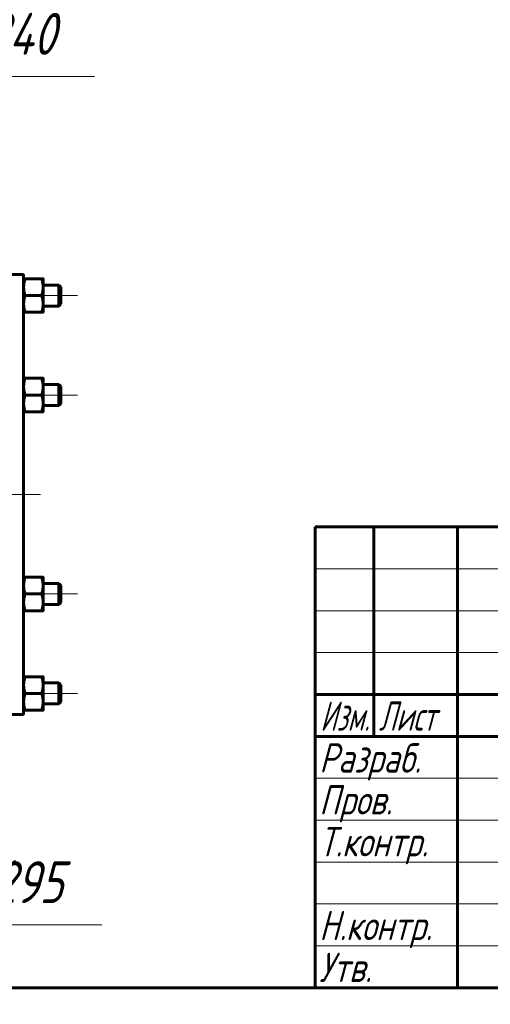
# Model space of a CAD drawing. Header units: millimetres. Extents: x 0 to 420, y -77 to 297.
# Tile 5 of 10: x 195 to 251, y 3 to 121. Entities that reach past the tile are written whole.
import ezdxf

# ---------------------------------------------------------------- set-up
doc = ezdxf.new("R2010")
doc.units = ezdxf.units.MM
for name, pattern in [('K5LT_AXLED', [12, 7.5, -1.5, 1.5, -1.5]), ('K5LT_BASIC', [0]), ('K5LT_THIN', [0])]:
    doc.linetypes.add(name, pattern=pattern)
doc.layers.add('Системный слой', color=7, linetype='Continuous')
doc.layers.add('Системный слой (1)', color=7, linetype='Continuous', true_color=0x6c6c6c)
doc.styles.add('KDIMTEXTSTYLE', font='GOST_AU.SHX', dxfattribs={"width": 0.96, "oblique": 15, "height": 5})
doc.styles.add('KTEXTSTYLE', font='GOST_AU.SHX', dxfattribs={"width": 0.96, "height": 5})
doc.dimstyles.new('KDIMSTYLE (0.25)', dxfattribs={"dimtxt": 5, "dimasz": 1, "dimexe": 2, "dimexo": 0, "dimgap": 1, "dimtad": 1, "dimlfac": 4, "dimtxsty": 'KDIMTEXTSTYLE', "dimsah": 1, "dimcen": 0, "dimdle": 1, "dimadec": 0, "dimazin": 0, "dimtfac": 0.667, "dimtmove": 0, "dimatfit": 3, "dimfxl": 1, "dimtvp": 1, "dimtolj": 1, "dimtzin": 0, "dimarcsym": 0})

# ---------------------------------------------------------------- blocks, each defined once
blk = doc.blocks.new('U64')
at = {"layer": 'Системный слой (1)', "linetype": 'K5LT_BASIC', "lineweight": 60}
for p, q in [((195.26, 63.88), (195.26, 90)), ((195.26, 37.75), (195.26, 63.88))]:
    blk.add_line(p, q, dxfattribs=at)
blk = doc.blocks.new('U70')
at = {"layer": 'Системный слой (1)', "linetype": 'K5LT_AXLED', "lineweight": 18}
for q in [(151.95, 108.38), (107.45, 63.88), (196.45, 63.88), (151.95, 19.38)]:
    blk.add_line((151.95, 63.88), q, dxfattribs=at)
blk = doc.blocks.new('D3')
at = {"layer": 'Системный слой (1)'}
for points in [[(175.63, 99.17), (178.97, 102.95), (178.14, 102.9), (177.87, 103.68)], [(126.02, 24.07), (128.26, 28.59), (124.92, 24.81), (125.75, 24.86)]]:
    blk.add_hatch(color=256, dxfattribs=at).paths.add_polyline_path(points)
at = {"layer": 'Системный слой (1)', "linetype": 'K5LT_THIN', "lineweight": 18}
for p, q in [((175.63, 99.17), (185.45, 113.78)), ((185.45, 113.78), (203.7, 113.78)), ((175.63, 99.17), (179.54, 104.98)), ((177.87, 103.68), (175.63, 99.17)), ((178.14, 102.9), (177.87, 103.68)), ((175.63, 99.17), (178.97, 102.95)), ((178.97, 102.95), (178.14, 102.9)), ((128.26, 28.59), (175.63, 99.17)), ((128.26, 28.59), (124.36, 22.78)), ((128.26, 28.59), (124.92, 24.81)), ((126.02, 24.07), (128.26, 28.59)), ((124.92, 24.81), (125.75, 24.86)), ((125.75, 24.86), (126.02, 24.07))]:
    blk.add_line(p, q, dxfattribs=at)
blk.add_wipeout([(187.45, 114.78), (187.45, 122.16), (201.13, 122.16), (201.13, 114.78)]).dxf.layer = 'Системный слой (1)'
at = {"layer": 'Системный слой (1)', "char_height": 5, "attachment_point": 1, "style": 'KTEXTSTYLE'}
for s, insert in [('\\H5.0;\\W1.000;\\Q15;\\Q15;\\W0.960;∅', (187.45, 121.37)), ('\\H5.0;\\W1.000;\\Q15;\\Q15;\\W0.960;340', (190.75, 121.37))]:
    blk.add_mtext(s, dxfattribs=dict(at, insert=insert))
blk = doc.blocks.new('KDIMARROW_02')
at = {"layer": 'Системный слой'}
blk.add_hatch(color=0, dxfattribs=at).paths.add_polyline_path([(4.5, 0), (5, 0.66), (0, 0), (5, -0.66)])
at = {"layer": 'Системный слой', "color": 0, "linetype": 'K5LT_THIN', "lineweight": 18}
for p, q in [((5, 0.66), (0, 0)), ((0, 0), (5, -0.66)), ((0, 0), (7, 0)), ((4.5, 0), (5, 0.66)), ((5, -0.66), (4.5, 0))]:
    blk.add_line(p, q, dxfattribs=at)
at = {"layer": 'Системный слой (1)', "color": 0, "linetype": 'K5LT_THIN', "lineweight": 18}
blk.add_line((151.95, 205.09), (151.7, 205.09), dxfattribs=at)
blk = doc.blocks.new('D4')
at = {"layer": 'Системный слой (1)'}
for points in [[(134.76, 90.73), (131.43, 94.52), (133.67, 90), (133.94, 90.78)], [(172.46, 33.24), (170.22, 37.76), (169.95, 36.98), (169.13, 37.02)]]:
    blk.add_hatch(color=256, dxfattribs=at).paths.add_polyline_path(points)
at = {"layer": 'Системный слой (1)', "linetype": 'K5LT_THIN', "lineweight": 18}
for p, q in [((131.43, 94.52), (134.76, 90.73)), ((133.67, 90), (131.43, 94.52)), ((131.43, 94.52), (172.46, 33.24)), ((133.94, 90.78), (133.67, 90)), ((134.76, 90.73), (133.94, 90.78)), ((169.95, 36.98), (170.22, 37.76)), ((170.22, 37.76), (172.46, 33.24)), ((172.46, 33.24), (169.13, 37.02)), ((169.13, 37.02), (169.95, 36.98)), ((172.46, 33.24), (186.33, 12.51)), ((186.33, 12.51), (204.58, 12.51))]:
    blk.add_line(p, q, dxfattribs=at)
blk.add_wipeout([(188.33, 13.51), (188.33, 20.89), (202.01, 20.89), (202.01, 13.51)]).dxf.layer = 'Системный слой (1)'
at = {"layer": 'Системный слой (1)', "char_height": 5, "attachment_point": 1, "style": 'KTEXTSTYLE'}
for s, insert in [('\\H5.0;\\W1.000;\\Q15;\\Q15;\\W0.960;∅', (188.33, 20.1)), ('\\H5.0;\\W1.000;\\Q15;\\Q15;\\W0.960;295', (191.64, 20.1))]:
    blk.add_mtext(s, dxfattribs=dict(at, insert=insert))
blk = doc.blocks.new('KDIMARROW_01')
at = {"layer": 'Системный слой'}
blk.add_hatch(color=0, dxfattribs=at).paths.add_polyline_path([(0, 0), (-5, 0.66), (-4.5, 0), (-5, -0.66)])
at = {"layer": 'Системный слой', "color": 0, "linetype": 'K5LT_THIN', "lineweight": 18}
for p, q in [((-4.5, 0), (-5, 0.66)), ((-5, 0.66), (0, 0)), ((0, 0), (-5, -0.66)), ((-5, -0.66), (-4.5, 0))]:
    blk.add_line(p, q, dxfattribs=at)
at = {"layer": 'Системный слой (1)', "color": 0, "linetype": 'K5LT_THIN', "lineweight": 18}
blk.add_line((151.95, 205.09), (151.7, 205.09), dxfattribs=at)
blk = doc.blocks.new('D5')
at = {"layer": 'Системный слой (1)'}
for points in [[(166.17, 88.58), (167.99, 93.29), (165.02, 89.21), (165.83, 89.34)], [(135.9, 34.47), (138.88, 38.54), (138.06, 38.42), (137.72, 39.17)]]:
    blk.add_hatch(color=256, dxfattribs=at).paths.add_polyline_path(points)
at = {"layer": 'Системный слой (1)', "linetype": 'K5LT_THIN', "lineweight": 18}
for p, q in [((167.99, 93.29), (135.9, 34.47)), ((165.02, 89.21), (167.99, 93.29)), ((167.99, 93.29), (166.17, 88.58)), ((165.83, 89.34), (165.02, 89.21)), ((166.17, 88.58), (165.83, 89.34)), ((135.9, 34.47), (137.72, 39.17)), ((137.72, 39.17), (138.06, 38.42)), ((138.88, 38.54), (135.9, 34.47)), ((138.06, 38.42), (138.88, 38.54)), ((135.9, 34.47), (123.93, 12.51)), ((123.93, 12.51), (105.14, 12.51))]:
    blk.add_line(p, q, dxfattribs=at)
blk.add_wipeout([(107.14, 13.51), (107.14, 20.89), (121.34, 20.89), (121.34, 13.51)]).dxf.layer = 'Системный слой (1)'
at = {"layer": 'Системный слой (1)', "char_height": 5, "attachment_point": 1, "style": 'KTEXTSTYLE'}
for s, insert in [('\\H5.0;\\W1.000;\\Q15;\\Q15;\\W0.960;∅', (107.14, 20.1)), ('\\H5.0;\\W1.000;\\Q15;\\Q15;\\W0.960;268', (110.45, 20.1))]:
    blk.add_mtext(s, dxfattribs=dict(at, insert=insert))
blk = doc.blocks.new('U99')
at = {"linetype": 'K5LT_BASIC', "lineweight": 60}
for p, q in [((230, 60), (415, 60)), ((230, 5), (230, 60)), ((237, 35), (237, 60)), ((247, 5), (247, 60)), ((230, 40), (295, 40)), ((230, 35), (295, 35)), ((415, 5), (20, 5))]:
    blk.add_line(p, q, dxfattribs=at)
at = {"linetype": 'K5LT_THIN', "lineweight": 18}
for p, q in [((230, 55), (295, 55)), ((230, 50), (295, 50)), ((230, 45), (295, 45)), ((230, 30), (295, 30)), ((230, 25), (295, 25)), ((230, 20), (295, 20)), ((230, 15), (295, 15)), ((230, 10), (295, 10))]:
    blk.add_line(p, q, dxfattribs=at)
at = {"char_height": 3.5, "attachment_point": 1, "style": 'KTEXTSTYLE'}
for s, insert in [('\\H5.0;\\W1.000;\\Q15;\\Q15;\\W0.786;\\H3.50;Изм.', (230.62, 39.18)), ('\\H5.0;\\W1.000;\\Q15;\\Q15;\\W0.800;\\H3.50;Лист', (237.61, 39.18)), ('\\H5.0;\\W1.000;\\Q15;\\Q15;\\W0.960;\\H3.50;Разраб.', (230.5, 34.18)), ('\\H5.0;\\W1.000;\\Q15;\\Q15;\\W0.960;\\H3.50;Пров.', (230.5, 29.18)), ('\\H5.0;\\W1.000;\\Q15;\\Q15;\\W0.960;\\H3.50;Т.контр.', (230.5, 24.18)), ('\\H5.0;\\W1.000;\\Q15;\\Q15;\\W0.960;\\H3.50;Н.контр.', (230.5, 14.18)), ('\\H5.0;\\W1.000;\\Q15;\\Q15;\\W0.960;\\H3.50;Утв.', (230.5, 9.18))]:
    blk.add_mtext(s, dxfattribs=dict(at, insert=insert))

msp = doc.modelspace()

# ---------------------------------------------------------------- linework, layer by layer
at = {"layer": 'Системный слой (1)', "linetype": 'K5LT_BASIC', "lineweight": 60}
for p, q in [((191.6332, 90.1295), (195.1332, 90.1295)), ((195.4368, 89.63), (197.4045, 89.63)), ((197.5832, 89.6295), (197.5832, 88.6303)), ((197.5832, 88.8795), (199.4457, 88.8795)), ((197.5832, 88.6303), (197.5832, 86.6303)), ((199.6957, 88.6295), (199.4457, 88.8795)), ((199.4457, 88.8795), (199.4457, 87.6295)), ((199.6957, 86.6295), (199.6957, 88.6295)), ((195.4368, 87.6305), (197.4045, 87.6305)), ((199.4457, 87.6295), (199.4457, 86.3795)), ((197.5832, 86.6303), (197.5832, 85.6295)), ((197.5832, 86.3795), (199.4457, 86.3795)), ((199.6957, 86.6295), (199.4457, 86.3795)), ((195.4368, 85.63), (197.4045, 85.63)), ((195.4368, 85.629), (197.4045, 85.629)), ((195.4368, 77.755), (197.4045, 77.755)), ((197.5832, 77.7545), (197.5832, 76.7553)), ((197.5832, 77.0045), (199.4457, 77.0045)), ((197.5832, 76.7553), (197.5832, 74.7553)), ((199.6957, 76.7545), (199.4457, 77.0045)), ((199.4457, 77.0045), (199.4457, 75.7545)), ((199.6957, 74.7545), (199.6957, 76.7545)), ((195.4368, 75.7555), (197.4045, 75.7555)), ((199.4457, 75.7545), (199.4457, 74.5045)), ((197.5832, 74.7553), (197.5832, 73.7545)), ((197.5832, 74.5045), (199.4457, 74.5045)), ((199.6957, 74.7545), (199.4457, 74.5045)), ((195.4368, 73.755), (197.4045, 73.755)), ((195.4368, 73.754), (197.4045, 73.754)), ((195.4368, 54.005), (197.4045, 54.005)), ((197.5832, 54.0045), (197.5832, 53.0053)), ((197.5832, 53.2545), (199.4457, 53.2545)), ((197.5832, 53.0053), (197.5832, 51.0053)), ((199.6957, 53.0045), (199.4457, 53.2545)), ((199.4457, 53.2545), (199.4457, 52.0045)), ((199.6957, 51.0045), (199.6957, 53.0045)), ((195.4368, 52.0055), (197.4045, 52.0055)), ((199.4457, 52.0045), (199.4457, 50.7545)), ((197.5832, 51.0053), (197.5832, 50.0045)), ((197.5832, 50.7545), (199.4457, 50.7545)), ((199.6957, 51.0045), (199.4457, 50.7545)), ((195.4368, 50.005), (197.4045, 50.005)), ((195.4368, 50.004), (197.4045, 50.004)), ((195.4368, 42.13), (197.4045, 42.13)), ((197.5832, 42.1295), (197.5832, 41.1303)), ((197.5832, 41.3795), (199.4457, 41.3795)), ((199.6957, 41.1295), (199.4457, 41.3795)), ((199.4457, 41.3795), (199.4457, 40.1295)), ((195.4368, 40.1305), (197.4045, 40.1305)), ((197.5832, 41.1303), (197.5832, 39.1303)), ((199.4457, 40.1295), (199.4457, 38.8795)), ((199.6957, 39.1295), (199.6957, 41.1295)), ((197.5832, 39.1303), (197.5832, 38.1295)), ((197.5832, 38.8795), (199.4457, 38.8795)), ((199.6957, 39.1295), (199.4457, 38.8795)), ((191.6332, 37.6295), (195.1332, 37.6295)), ((195.4368, 38.13), (197.4045, 38.13)), ((195.4368, 38.129), (197.4045, 38.129))]:
    msp.add_line(p, q, dxfattribs=at)
at = {"layer": 'Системный слой (1)', "linetype": 'K5LT_AXLED', "lineweight": 18}
for p, q in [((201.6957, 87.6295), (195.5832, 87.6295)), ((201.6957, 75.7545), (195.5832, 75.7545)), ((197.2582, 63.8795), (170.9643, 63.8795)), ((201.6957, 52.0045), (195.5832, 52.0045)), ((201.6957, 40.1295), (195.5832, 40.1295))]:
    msp.add_line(p, q, dxfattribs=at)
at = {"layer": 'Системный слой (1)', "linetype": 'K5LT_BASIC', "lineweight": 60}
for centre, start, end in [((195.1332, 90.0045), 0, 90), ((195.1332, 37.7545), 270, 0)]:
    msp.add_arc(centre, 0.125, start, end, dxfattribs=at)
for points, weights in [([(195.2582, 89.6295), (195.2582, 89.6297), (195.4368, 89.63)], [1, 1.0379548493, 1]), ([(195.4368, 89.63), (195.2582, 89.0942), (195.2582, 88.6303)], [1, 1.0379548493, 1]), ([(197.4045, 89.63), (197.5832, 89.6297), (197.5832, 89.6295)], [1, 1.0379548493, 1]), ([(197.5832, 88.6303), (197.5832, 89.0942), (197.4045, 89.63)], [1, 1.0379548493, 1]), ([(195.2582, 88.6303), (195.2582, 88.1663), (195.4368, 87.6305)], [1, 1.0379548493, 1]), ([(197.4045, 87.6305), (197.5832, 88.1663), (197.5832, 88.6303)], [1, 1.0379548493, 1]), ([(195.4368, 87.6305), (195.2582, 87.0945), (195.2582, 86.6303)], [1, 1.0379548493, 1]), ([(197.5832, 86.6303), (197.5832, 87.0945), (197.4045, 87.6305)], [1, 1.0379548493, 1]), ([(195.2582, 86.6303), (195.2582, 86.166), (195.4368, 85.63)], [1, 1.0379548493, 1]), ([(197.4045, 85.63), (197.5832, 86.166), (197.5832, 86.6303)], [1, 1.0379548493, 1]), ([(195.4368, 85.63), (195.2582, 85.6297), (195.2582, 85.6295)], [1, 1.0379548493, 1]), ([(195.2582, 85.6295), (195.2582, 85.6292), (195.4368, 85.629)], [1, 1.0379548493, 1]), ([(197.5832, 85.6295), (197.5832, 85.6297), (197.4045, 85.63)], [1, 1.0379548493, 1]), ([(197.4045, 85.629), (197.5832, 85.6292), (197.5832, 85.6295)], [1, 1.0379548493, 1]), ([(195.2582, 77.7545), (195.2583, 77.7547), (195.4368, 77.755)], [1.00006142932, 1.03792410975, 1]), ([(195.4368, 77.755), (195.2582, 77.2192), (195.2582, 76.7553)], [1, 1.0379548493, 1]), ([(197.4045, 77.755), (197.5832, 77.7547), (197.5832, 77.7545)], [1, 1.0379548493, 1]), ([(197.5832, 76.7553), (197.5832, 77.2192), (197.4045, 77.755)], [1, 1.0379548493, 1]), ([(195.2582, 76.7553), (195.2582, 76.2913), (195.4368, 75.7555)], [1, 1.0379548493, 1]), ([(197.4045, 75.7555), (197.5832, 76.2913), (197.5832, 76.7553)], [1, 1.0379548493, 1]), ([(195.4368, 75.7555), (195.2582, 75.2195), (195.2582, 74.7553)], [1, 1.0379548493, 1]), ([(197.5832, 74.7553), (197.5832, 75.2195), (197.4045, 75.7555)], [1, 1.0379548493, 1]), ([(195.2582, 74.7553), (195.2582, 74.291), (195.4368, 73.755)], [1, 1.0379548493, 1]), ([(197.4045, 73.755), (197.5832, 74.291), (197.5832, 74.7553)], [1, 1.0379548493, 1]), ([(195.4368, 73.755), (195.2582, 73.7547), (195.2582, 73.7545)], [1, 1.0379548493, 1]), ([(195.2582, 73.7545), (195.2583, 73.7542), (195.4368, 73.754)], [1.00006142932, 1.03792410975, 1]), ([(197.5832, 73.7545), (197.5832, 73.7547), (197.4045, 73.755)], [1, 1.0379548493, 1]), ([(197.4045, 73.754), (197.5832, 73.7542), (197.5832, 73.7545)], [1, 1.0379548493, 1]), ([(195.2582, 54.0045), (195.2583, 54.0047), (195.4368, 54.005)], [1.00006142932, 1.03792410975, 1]), ([(195.4368, 54.005), (195.2582, 53.4692), (195.2582, 53.0053)], [1, 1.0379548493, 1]), ([(195.2582, 53.0053), (195.2582, 52.5413), (195.4368, 52.0055)], [1, 1.0379548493, 1]), ([(197.5832, 53.0053), (197.5832, 53.4692), (197.4045, 54.005)], [1, 1.0379548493, 1]), ([(197.4045, 54.005), (197.5832, 54.0047), (197.5832, 54.0045)], [1, 1.0379548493, 1]), ([(197.4045, 52.0055), (197.5832, 52.5413), (197.5832, 53.0053)], [1, 1.0379548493, 1]), ([(195.4368, 52.0055), (195.2582, 51.4695), (195.2582, 51.0053)], [1, 1.0379548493, 1]), ([(197.5832, 51.0053), (197.5832, 51.4695), (197.4045, 52.0055)], [1, 1.0379548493, 1]), ([(195.2582, 51.0053), (195.2582, 50.541), (195.4368, 50.005)], [1, 1.0379548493, 1]), ([(197.4045, 50.005), (197.5832, 50.541), (197.5832, 51.0053)], [1, 1.0379548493, 1]), ([(195.4368, 50.005), (195.2582, 50.0047), (195.2582, 50.0045)], [1, 1.0379548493, 1]), ([(195.2582, 50.0045), (195.2582, 50.0042), (195.4368, 50.004)], [1, 1.0379548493, 1]), ([(197.5832, 50.0045), (197.5832, 50.0047), (197.4045, 50.005)], [1, 1.0379548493, 1]), ([(197.4045, 50.004), (197.5832, 50.0042), (197.5832, 50.0045)], [1, 1.0379548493, 1]), ([(195.2582, 42.1295), (195.2583, 42.1297), (195.4368, 42.13)], [1.00006142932, 1.03792410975, 1]), ([(195.4368, 42.13), (195.2582, 41.5942), (195.2582, 41.1303)], [1, 1.0379548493, 1]), ([(197.5832, 41.1303), (197.5832, 41.5942), (197.4045, 42.13)], [1, 1.0379548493, 1]), ([(197.4045, 42.13), (197.5832, 42.1297), (197.5832, 42.1295)], [1, 1.0379548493, 1]), ([(195.2582, 41.1303), (195.2582, 40.6663), (195.4368, 40.1305)], [1, 1.0379548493, 1]), ([(195.4368, 40.1305), (195.2582, 39.5945), (195.2582, 39.1303)], [1, 1.0379548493, 1]), ([(197.4045, 40.1305), (197.5832, 40.6663), (197.5832, 41.1303)], [1, 1.0379548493, 1]), ([(197.5832, 39.1303), (197.5832, 39.5945), (197.4045, 40.1305)], [1, 1.0379548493, 1]), ([(195.2582, 39.1303), (195.2582, 38.666), (195.4368, 38.13)], [1, 1.0379548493, 1]), ([(197.4045, 38.13), (197.5832, 38.666), (197.5832, 39.1303)], [1, 1.0379548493, 1]), ([(195.4368, 38.13), (195.2582, 38.1297), (195.2582, 38.1295)], [1, 1.0379548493, 1]), ([(195.2582, 38.1295), (195.2582, 38.1292), (195.4368, 38.129)], [1, 1.0379548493, 1]), ([(197.5832, 38.1295), (197.5832, 38.1297), (197.4045, 38.13)], [1, 1.0379548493, 1]), ([(197.4045, 38.129), (197.5832, 38.1292), (197.5832, 38.1295)], [1, 1.0379548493, 1])]:
    msp.add_rational_spline(points, weights, degree=2, dxfattribs=at)

# ---------------------------------------------------------------- block references
at = {"layer": 'Системный слой (1)'}
for name in ['U70', 'U64']:
    msp.add_blockref(name, (0, 0), dxfattribs=at)

# ---------------------------------------------------------------- next in the draw order: dimensions: what is measured, and where the dimension line sits
dim = msp.add_diameter_dim_2p(p1=(57.193, -77.2656), p2=(246.6983, 205.0246), dimstyle='KDIMSTYLE (0.25)', override={"dimtih": 1, "dimtoh": 1, "dimpost": '\\H5.0;\\W0.960;\\Q15;<>', "dimblk1": 'KDIMARROW_02', "dimblk2": 'KDIMARROW_02', "dimtol": 1, "dimtp": 0, "dimtm": 0, "dimtdec": 5, "dimtmove": 1, "dimatfit": 2, "dimtolj": 1}, dxfattribs=at)
dim.commit()
dim.dimension.update_dxf_attribs({"geometry": 'D3', "text_midpoint": (187.4457, 113.7816), "dimtype": 163})

# ---------------------------------------------------------------- next in the draw order: dimensions: what is measured, and where the dimension line sits
dim = msp.add_diameter_dim_2p(p1=(69.898, 186.4537), p2=(233.9933, -58.6947), dimstyle='KDIMSTYLE (0.25)', override={"dimtih": 1, "dimtoh": 1, "dimpost": '\\H5.0;\\W0.960;\\Q15;<>', "dimblk1": 'KDIMARROW_01', "dimblk2": 'KDIMARROW_01', "dimtol": 1, "dimtp": 0, "dimtm": 0, "dimtdec": 5, "dimtmove": 1, "dimatfit": 2, "dimtolj": 1}, dxfattribs=at)
dim.commit()
dim.dimension.update_dxf_attribs({"geometry": 'D4', "text_midpoint": (188.3295, 12.5121), "dimtype": 163})

# ---------------------------------------------------------------- next in the draw order: dimensions: what is measured, and where the dimension line sits
dim = msp.add_diameter_dim_2p(p1=(216.1128, 181.517), p2=(87.7785, -53.758), dimstyle='KDIMSTYLE (0.25)', override={"dimtih": 1, "dimtoh": 1, "dimpost": '\\H5.0;\\W0.960;\\Q15;<>', "dimblk1": 'KDIMARROW_01', "dimblk2": 'KDIMARROW_01', "dimtol": 1, "dimtp": 0, "dimtm": 0, "dimtdec": 5, "dimtmove": 1, "dimatfit": 2, "dimtolj": 1}, dxfattribs=at)
dim.commit()
dim.dimension.update_dxf_attribs({"geometry": 'D5', "text_midpoint": (121.9266, 12.5121), "dimtype": 163})

# ---------------------------------------------------------------- next in the draw order: block references
msp.add_blockref('U99', (0, 0))

doc.saveas('drawing.dxf')
